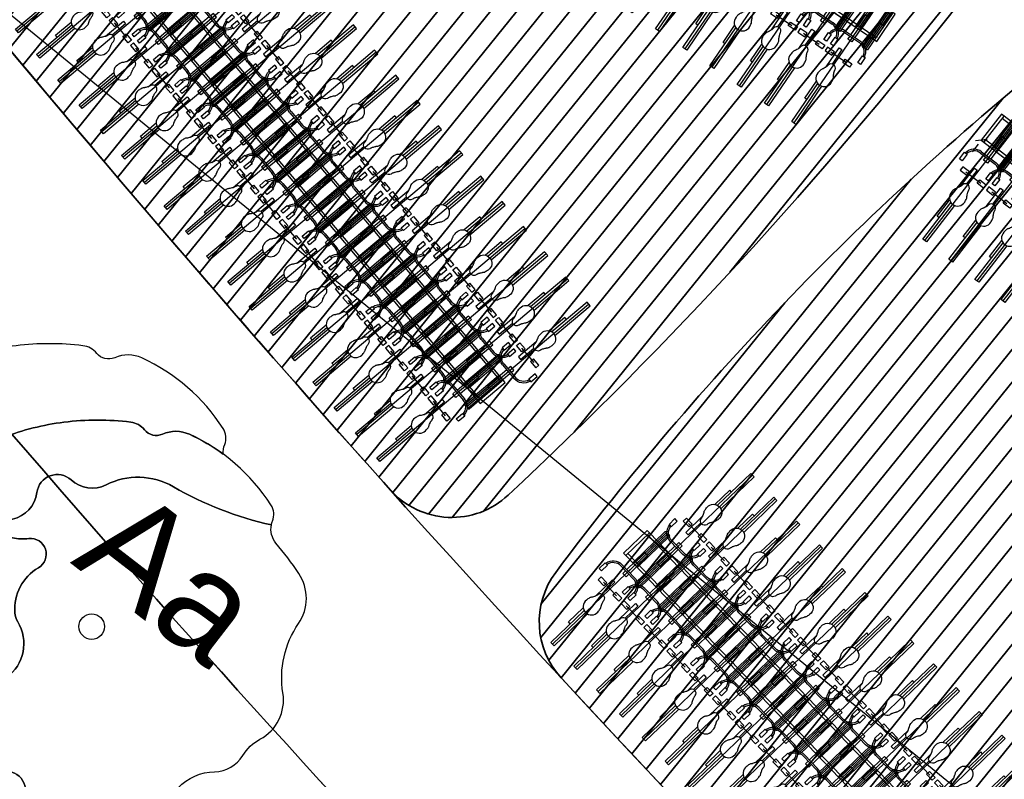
# Model space of a CAD drawing. Header units: metres. Extents: x 93008 to 98406, y 448779 to 454332.
# Tile 77 of 136: x 95549 to 95561, y 451763 to 451772. Entities that reach past the tile are written whole.
import ezdxf

# ---------------------------------------------------------------- set-up
doc = ezdxf.new("R2010")
doc.units = ezdxf.units.M
doc.header["$MEASUREMENT"] = 0
doc.header["$PDMODE"] = 3
doc.header["$PDSIZE"] = 0.25
doc.layers.get('DefPoints').update_dxf_attribs({"color": 6})
for name, color, linetype, lineweight in [('N-PV-GR-BOOM-GEEL-S', 2, 'Continuous', 25), ('N-PV-GR-BOOM-GEELDONKER-S', 42, 'Continuous', 25), ('N-PV-GR-BOOM-S', 1, 'Continuous', 25), ('N-PV-GR-BOOM-T', 1, 'Continuous', 25), ('N-PV-GR-GROENSTROOK-G', 3, 'Continuous', 35), ('N-PV-KG-GRENS_BEHEER-G', 210, 'Continuous', 35), ('N-PV-OG-BEBOUWING_FIETSENSTALLING-G', 4, 'Continuous', 25), ('N-PV-VH-VERHARDING-LICHT_OPEN-G', 2, 'Continuous', 35), ('N-PV-VH-VERHARDING_GRASBETONSTENEN-A', 8, 'Continuous', 35), ('N-PV-VH-VERHARDING_TEGEL-G', 252, 'Continuous', 35)]:
    doc.layers.add(name, color=color, linetype=linetype, lineweight=lineweight)
for name, color, linetype in [('N-PV-IE-MEUBILAIR_WEGMEUBILAIR_FIETS-G', 8, 'Continuous'), ('N-PV-IE-MEUBILAIR_WEGMEUBILAIR_FIETSKLEM-G', 2, 'Continuous'), ('N-PV-IE-MEUBILAIR_WEGMEUBILAIR_FIETSREK-G', 1, 'Continuous'), ('X-XX-AL-SCHADUW-G', 6, 'Continuous')]:
    doc.layers.add(name, color=color, linetype=linetype)
doc.layers.add('W_V-DI-4_HULPLIJN', color=6, linetype='Continuous', plot=False)
doc.layers.add('X-XX-AL-HULPLIJN-G', color=6, linetype='Continuous', plot=False)
doc.styles.add('Panno Light', font='arial.ttf')
doc.styles.add('peil', font='arial.ttf', dxfattribs={"height": 1.8})
doc.dimstyles.new('fietsparkeren-d', dxfattribs={"dimscale": 0, "dimtxt": 0.25, "dimasz": 0.1, "dimexe": 0.18, "dimexo": 0.0625, "dimgap": 0.09, "dimtad": 1, "dimdec": 0, "dimlfac": 5, "dimzin": 0, "dimdsep": 46, "dimtxsty": 'Panno Light', "dimblk": 'OBLIQUE', "dimcen": 0.09, "dimclrt": 256, "dimadec": 0, "dimazin": 0, "dimtfac": 1, "dimtdec": 0, "dimtix": 1, "dimtofl": 0, "dimtmove": 0, "dimatfit": 3, "dimldrblk": 'OBLIQUE', "dimfxl": 1, "dimtolj": 1, "dimtzin": 0, "dimarcsym": 0})
pattern_1 = [(51.056995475, (19.65104, 10.31588), (-0.1944428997, 0.15713675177), [])]

# ---------------------------------------------------------------- blocks, each defined once
blk = doc.blocks.new('FIETS')
at = {"layer": 'N-PV-IE-MEUBILAIR_WEGMEUBILAIR_FIETS-G', "linetype": 'Continuous'}
for p, q in [((0, 0.02), (0.355, 0.02)), ((0, -0.02), (0, 0.02)), ((0, 0), (1.93, 0)), ((0.655, -0.11), (0.655, 0.11)), ((0.675, -0.11), (0.675, 0.11)), ((0.964, -0.115), (0.964, 0.116)), ((0, -0.02), (0.355, -0.02))]:
    blk.add_line(p, q, dxfattribs=at)
at = {"layer": 'N-PV-IE-MEUBILAIR_WEGMEUBILAIR_FIETS-G'}
blk.add_line((0.355, -0.029), (0.355, 0.029), dxfattribs=at)
for points in [[(0.886, 0.27), (0.886, 0.23), (0.786, 0.23), (0.786, 0.27)], [(0.99, 0.179), (0.99, 0.079), (0.939, 0.079), (0.939, 0.179)], [(0.99, -0.179), (0.99, -0.079), (0.939, -0.079), (0.939, -0.179)], [(0.886, -0.23), (0.886, -0.27), (0.786, -0.27), (0.786, -0.23)]]:
    blk.add_lwpolyline(points, close=True, dxfattribs=at)
for points in [[(0.355, 0.029), (0.655, 0.029)], [(0.675, 0.029), (0.721, 0.029), (0.721, -0.029), (0.675, -0.029)], [(1.371, 0.029), (1.93, 0.029), (1.93, -0.029), (1.371, -0.029)], [(0.655, -0.029), (0.355, -0.029)], [(0.865, -0.059), (0.865, -0.018), (1.077, -0.018)], [(1.148, -0.059), (0.865, -0.059)], [(1.604, -0.029), (1.604, -0.059), (1.356, -0.059)]]:
    blk.add_lwpolyline(points, dxfattribs=at)
blk.add_lwpolyline([(1.204, -0.088, 0.08174), (1.218, -0.093, 0.025899), (1.264, -0.1, 0.443449), (1.375, 0, 0.443449), (1.264, 0.1, 0.025899), (1.218, 0.093, 0.08174), (1.204, 0.088, 0.009088), (1.191, 0.079, -0.020409), (1.185, 0.076, -0.008758), (1.162, 0.065, -0.016375), (1.15, 0.059, -0.014797), (1.145, 0.057, -0.005198), (1.131, 0.053, -0.047746), (1.126, 0.052, 0.020764), (1.114, 0.05, 0.358182), (1.073, 0, 0.358182), (1.114, -0.05, 0.020764), (1.126, -0.052, -0.047746), (1.131, -0.053, -0.005198), (1.145, -0.057, -0.014797), (1.15, -0.059, -0.016375), (1.162, -0.065, -0.008758), (1.185, -0.076, -0.020409), (1.191, -0.079, 0.009088)], format="xyb", close=True, dxfattribs=at)
at = {"layer": 'N-PV-IE-MEUBILAIR_WEGMEUBILAIR_FIETS-G', "linetype": 'Continuous'}
for centre, radius, start, end in [((0.805, 0.11), 0.15, 97.2859, 180), ((0.805, 0.11), 0.13, 98.4144, 180), ((0.805, -0.11), 0.15, 180, 262.7141), ((0.805, -0.11), 0.13, 180, 261.5856)]:
    blk.add_arc(centre, radius, start, end, dxfattribs=at)
blk = doc.blocks.new('_Oblique')
at = {"color": 0, "linetype": 'ByBlock', "lineweight": -2}
blk.add_line((-0.5, -0.5), (0.5, 0.5), dxfattribs=at)
blk = doc.blocks.new('*D38')
at = {"layer": 'DefPoints', "color": 0, "transparency": 16777216}
for p in [(0.2, 9.075), (0.2, 9.075), (0.2, -0.125)]:
    blk.add_point(p, dxfattribs=at)
at = {"layer": 'W_V-DI-4_HULPLIJN', "color": 0, "lineweight": -2, "transparency": 16777216}
for p, q in [((0.137, 9.075), (0.02, 9.075)), ((0.2, -0.125), (0.2, 9.075)), ((0.262, -0.125), (0.38, -0.125))]:
    blk.add_line(p, q, dxfattribs=at)
at = {"layer": 'W_V-DI-4_HULPLIJN', "color": 0, "lineweight": -2, "transparency": 16777216, "xscale": 0.1, "yscale": 0.1, "zscale": 0.1}
for p, rotation in [((0.2, 9.075), 90), ((0.2, -0.125), 270)]:
    blk.add_blockref('_Oblique', p, dxfattribs=dict(at, rotation=rotation))
at = {"layer": 'W_V-DI-4_HULPLIJN', "transparency": 16777216, "insert": (-0.052, 4.475), "char_height": 0.25, "attachment_point": 5, "rotation": 90, "style": 'Panno Light'}
blk.add_mtext('\\A1;46fpp', dxfattribs=at)
blk = doc.blocks.new('*U56')
at = {"layer": 'N-PV-IE-MEUBILAIR_WEGMEUBILAIR_FIETSKLEM-G'}
for points in [[(-0.183, 11.914), (0.345, 11.914, -1), (0.345, 11.895), (-0.183, 11.895, -1)], [(0.345, 11.855), (-0.183, 11.855, 1), (-0.183, 11.836), (0.345, 11.836, 1)], [(0.182, 11.714), (-0.346, 11.714, 1), (-0.346, 11.695), (0.182, 11.695, 1)], [(-0.346, 11.655), (0.182, 11.655, -1), (0.182, 11.636), (-0.346, 11.636, -1)], [(-0.183, 11.514), (0.345, 11.514, -1), (0.345, 11.495), (-0.183, 11.495, -1)], [(0.345, 11.455), (-0.183, 11.455, 1), (-0.183, 11.436), (0.345, 11.436, 1)], [(0.182, 11.314), (-0.346, 11.314, 1), (-0.346, 11.295), (0.182, 11.295, 1)], [(-0.346, 11.255), (0.182, 11.255, -1), (0.182, 11.236), (-0.346, 11.236, -1)], [(-0.183, 11.114), (0.345, 11.114, -1), (0.345, 11.095), (-0.183, 11.095, -1)], [(0.345, 11.055), (-0.183, 11.055, 1), (-0.183, 11.036), (0.345, 11.036, 1)], [(0.182, 10.914), (-0.346, 10.914, 1), (-0.346, 10.895), (0.182, 10.895, 1)], [(-0.346, 10.855), (0.182, 10.855, -1), (0.182, 10.836), (-0.346, 10.836, -1)], [(-0.183, 10.714), (0.345, 10.714, -1), (0.345, 10.695), (-0.183, 10.695, -1)], [(0.345, 10.655), (-0.183, 10.655, 1), (-0.183, 10.636), (0.345, 10.636, 1)], [(0.182, 10.514), (-0.346, 10.514, 1), (-0.346, 10.495), (0.182, 10.495, 1)], [(-0.346, 10.455), (0.182, 10.455, -1), (0.182, 10.436), (-0.346, 10.436, -1)], [(-0.183, 10.314), (0.345, 10.314, -1), (0.345, 10.295), (-0.183, 10.295, -1)], [(0.345, 10.255), (-0.183, 10.255, 1), (-0.183, 10.236), (0.345, 10.236, 1)], [(0.182, 10.114), (-0.346, 10.114, 1), (-0.346, 10.095), (0.182, 10.095, 1)], [(-0.346, 10.055), (0.182, 10.055, -1), (0.182, 10.036), (-0.346, 10.036, -1)], [(-0.183, 9.914), (0.345, 9.914, -1), (0.345, 9.895), (-0.183, 9.895, -1)], [(0.345, 9.855), (-0.183, 9.855, 1), (-0.183, 9.836), (0.345, 9.836, 1)], [(0.182, 9.714), (-0.346, 9.714, 1), (-0.346, 9.695), (0.182, 9.695, 1)], [(-0.346, 9.655), (0.182, 9.655, -1), (0.182, 9.636), (-0.346, 9.636, -1)], [(-0.183, 9.514), (0.345, 9.514, -1), (0.345, 9.495), (-0.183, 9.495, -1)], [(0.345, 9.455), (-0.183, 9.455, 1), (-0.183, 9.436), (0.345, 9.436, 1)], [(0.182, 9.314), (-0.346, 9.314, 1), (-0.346, 9.295), (0.182, 9.295, 1)], [(-0.346, 9.255), (0.182, 9.255, -1), (0.182, 9.236), (-0.346, 9.236, -1)], [(-0.183, 9.114), (0.345, 9.114, -1), (0.345, 9.095), (-0.183, 9.095, -1)], [(0.345, 9.055), (-0.183, 9.055, 1), (-0.183, 9.036), (0.345, 9.036, 1)], [(0.182, 8.914), (-0.346, 8.914, 1), (-0.346, 8.895), (0.182, 8.895, 1)], [(-0.346, 8.855), (0.182, 8.855, -1), (0.182, 8.836), (-0.346, 8.836, -1)], [(-0.183, 8.714), (0.345, 8.714, -1), (0.345, 8.695), (-0.183, 8.695, -1)], [(0.345, 8.655), (-0.183, 8.655, 1), (-0.183, 8.636), (0.345, 8.636, 1)], [(0.182, 8.514), (-0.346, 8.514, 1), (-0.346, 8.495), (0.182, 8.495, 1)], [(-0.346, 8.455), (0.182, 8.455, -1), (0.182, 8.436), (-0.346, 8.436, -1)], [(-0.183, 8.314), (0.345, 8.314, -1), (0.345, 8.295), (-0.183, 8.295, -1)], [(0.345, 8.255), (-0.183, 8.255, 1), (-0.183, 8.236), (0.345, 8.236, 1)], [(0.182, 8.114), (-0.346, 8.114, 1), (-0.346, 8.095), (0.182, 8.095, 1)], [(-0.346, 8.055), (0.182, 8.055, -1), (0.182, 8.036), (-0.346, 8.036, -1)], [(-0.183, 7.914), (0.345, 7.914, -1), (0.345, 7.895), (-0.183, 7.895, -1)], [(0.345, 7.855), (-0.183, 7.855, 1), (-0.183, 7.836), (0.345, 7.836, 1)], [(0.182, 7.714), (-0.346, 7.714, 1), (-0.346, 7.695), (0.182, 7.695, 1)], [(-0.346, 7.655), (0.182, 7.655, -1), (0.182, 7.636), (-0.346, 7.636, -1)], [(-0.183, 7.514), (0.345, 7.514, -1), (0.345, 7.495), (-0.183, 7.495, -1)], [(0.345, 7.455), (-0.183, 7.455, 1), (-0.183, 7.436), (0.345, 7.436, 1)], [(0.182, 7.314), (-0.346, 7.314, 1), (-0.346, 7.295), (0.182, 7.295, 1)], [(-0.346, 7.255), (0.182, 7.255, -1), (0.182, 7.236), (-0.346, 7.236, -1)], [(-0.183, 7.114), (0.345, 7.114, -1), (0.345, 7.095), (-0.183, 7.095, -1)], [(0.345, 7.055), (-0.183, 7.055, 1), (-0.183, 7.036), (0.345, 7.036, 1)], [(0.182, 6.914), (-0.346, 6.914, 1), (-0.346, 6.895), (0.182, 6.895, 1)], [(-0.346, 6.855), (0.182, 6.855, -1), (0.182, 6.836), (-0.346, 6.836, -1)], [(-0.183, 6.714), (0.345, 6.714, -1), (0.345, 6.695), (-0.183, 6.695, -1)], [(0.345, 6.655), (-0.183, 6.655, 1), (-0.183, 6.636), (0.345, 6.636, 1)], [(0.182, 6.514), (-0.346, 6.514, 1), (-0.346, 6.495), (0.182, 6.495, 1)], [(-0.346, 6.455), (0.182, 6.455, -1), (0.182, 6.436), (-0.346, 6.436, -1)], [(-0.183, 6.314), (0.345, 6.314, -1), (0.345, 6.295), (-0.183, 6.295, -1)], [(0.345, 6.255), (-0.183, 6.255, 1), (-0.183, 6.236), (0.345, 6.236, 1)], [(0.182, 6.114), (-0.346, 6.114, 1), (-0.346, 6.095), (0.182, 6.095, 1)], [(-0.346, 6.055), (0.182, 6.055, -1), (0.182, 6.036), (-0.346, 6.036, -1)], [(-0.183, 5.914), (0.345, 5.914, -1), (0.345, 5.895), (-0.183, 5.895, -1)], [(0.345, 5.855), (-0.183, 5.855, 1), (-0.183, 5.836), (0.345, 5.836, 1)]]:
    blk.add_lwpolyline(points, format="xyb", close=True, dxfattribs=at)
at = {"layer": 'N-PV-IE-MEUBILAIR_WEGMEUBILAIR_FIETSREK-G'}
blk.add_lwpolyline([(-0.2, -0.085), (-0.165, -0.085), (-0.165, 11.915), (0.165, 11.915), (0.165, -0.085), (0.2, -0.085), (0.2, 11.95), (-0.2, 11.95)], close=True, dxfattribs=at)
at = {"layer": 'N-PV-IE-MEUBILAIR_WEGMEUBILAIR_FIETS-G', "xscale": -1}
for p in [(0.345, 11.875), (0.345, 11.475), (0.345, 11.075), (0.345, 10.675), (0.345, 10.275), (0.345, 9.875), (0.345, 9.475), (0.345, 9.075), (0.345, 8.675), (0.345, 8.275), (0.345, 7.875), (0.345, 7.475), (0.345, 7.075), (0.345, 6.675), (0.345, 6.275), (0.345, 5.875), (0.345, 5.475)]:
    blk.add_blockref('FIETS', p, dxfattribs=at)
at = {"layer": 'N-PV-IE-MEUBILAIR_WEGMEUBILAIR_FIETS-G'}
for p in [(-0.346, 11.675), (-0.346, 11.275), (-0.346, 10.875), (-0.346, 10.475), (-0.346, 10.075), (-0.346, 9.675), (-0.346, 9.275), (-0.346, 8.875), (-0.346, 8.475), (-0.346, 8.075), (-0.346, 7.675), (-0.346, 7.275), (-0.346, 6.875), (-0.346, 6.475), (-0.346, 6.075), (-0.346, 5.675), (-0.346, 5.275), (-0.346, 4.875), (-0.346, 4.475)]:
    blk.add_blockref('FIETS', p, dxfattribs=at)
blk = doc.blocks.new('*U58')
at = {"layer": 'N-PV-IE-MEUBILAIR_WEGMEUBILAIR_FIETSKLEM-G'}
for points in [[(0.182, 4.114), (-0.346, 4.114, 1), (-0.346, 4.095), (0.182, 4.095, 1)], [(-0.346, 4.055), (0.182, 4.055, -1), (0.182, 4.036), (-0.346, 4.036, -1)], [(-0.183, 3.914), (0.345, 3.914, -1), (0.345, 3.895), (-0.183, 3.895, -1)], [(0.345, 3.855), (-0.183, 3.855, 1), (-0.183, 3.836), (0.345, 3.836, 1)], [(0.182, 3.714), (-0.346, 3.714, 1), (-0.346, 3.695), (0.182, 3.695, 1)], [(-0.346, 3.655), (0.182, 3.655, -1), (0.182, 3.636), (-0.346, 3.636, -1)], [(-0.183, 3.514), (0.345, 3.514, -1), (0.345, 3.495), (-0.183, 3.495, -1)], [(0.345, 3.455), (-0.183, 3.455, 1), (-0.183, 3.436), (0.345, 3.436, 1)], [(0.182, 3.314), (-0.346, 3.314, 1), (-0.346, 3.295), (0.182, 3.295, 1)], [(-0.346, 3.255), (0.182, 3.255, -1), (0.182, 3.236), (-0.346, 3.236, -1)], [(-0.183, 3.114), (0.345, 3.114, -1), (0.345, 3.095), (-0.183, 3.095, -1)], [(0.345, 3.055), (-0.183, 3.055, 1), (-0.183, 3.036), (0.345, 3.036, 1)], [(0.182, 2.914), (-0.346, 2.914, 1), (-0.346, 2.895), (0.182, 2.895, 1)], [(-0.346, 2.855), (0.182, 2.855, -1), (0.182, 2.836), (-0.346, 2.836, -1)], [(-0.183, 2.714), (0.345, 2.714, -1), (0.345, 2.695), (-0.183, 2.695, -1)], [(0.345, 2.655), (-0.183, 2.655, 1), (-0.183, 2.636), (0.345, 2.636, 1)], [(0.182, 2.514), (-0.346, 2.514, 1), (-0.346, 2.495), (0.182, 2.495, 1)], [(-0.346, 2.455), (0.182, 2.455, -1), (0.182, 2.436), (-0.346, 2.436, -1)], [(-0.183, 2.314), (0.345, 2.314, -1), (0.345, 2.295), (-0.183, 2.295, -1)], [(0.345, 2.255), (-0.183, 2.255, 1), (-0.183, 2.236), (0.345, 2.236, 1)], [(0.182, 2.114), (-0.346, 2.114, 1), (-0.346, 2.095), (0.182, 2.095, 1)], [(-0.346, 2.055), (0.182, 2.055, -1), (0.182, 2.036), (-0.346, 2.036, -1)], [(-0.183, 1.914), (0.345, 1.914, -1), (0.345, 1.895), (-0.183, 1.895, -1)], [(0.345, 1.855), (-0.183, 1.855, 1), (-0.183, 1.836), (0.345, 1.836, 1)], [(0.182, 1.714), (-0.346, 1.714, 1), (-0.346, 1.695), (0.182, 1.695, 1)], [(-0.346, 1.655), (0.182, 1.655, -1), (0.182, 1.636), (-0.346, 1.636, -1)], [(-0.183, 1.514), (0.345, 1.514, -1), (0.345, 1.495), (-0.183, 1.495, -1)], [(0.345, 1.455), (-0.183, 1.455, 1), (-0.183, 1.436), (0.345, 1.436, 1)], [(0.182, 1.314), (-0.346, 1.314, 1), (-0.346, 1.295), (0.182, 1.295, 1)], [(-0.346, 1.255), (0.182, 1.255, -1), (0.182, 1.236), (-0.346, 1.236, -1)], [(-0.183, 1.114), (0.345, 1.114, -1), (0.345, 1.095), (-0.183, 1.095, -1)], [(0.345, 1.055), (-0.183, 1.055, 1), (-0.183, 1.036), (0.345, 1.036, 1)], [(0.182, 0.914), (-0.346, 0.914, 1), (-0.346, 0.895), (0.182, 0.895, 1)], [(-0.346, 0.855), (0.182, 0.855, -1), (0.182, 0.836), (-0.346, 0.836, -1)], [(-0.183, 0.714), (0.345, 0.714, -1), (0.345, 0.695), (-0.183, 0.695, -1)], [(0.345, 0.655), (-0.183, 0.655, 1), (-0.183, 0.636), (0.345, 0.636, 1)], [(0.182, 0.514), (-0.346, 0.514, 1), (-0.346, 0.495), (0.182, 0.495, 1)], [(-0.346, 0.455), (0.182, 0.455, -1), (0.182, 0.436), (-0.346, 0.436, -1)], [(-0.183, 0.314), (0.345, 0.314, -1), (0.345, 0.295), (-0.183, 0.295, -1)], [(0.345, 0.255), (-0.183, 0.255, 1), (-0.183, 0.236), (0.345, 0.236, 1)], [(0.182, 0.114), (-0.346, 0.114, 1), (-0.346, 0.095), (0.182, 0.095, 1)], [(-0.346, 0.055), (0.182, 0.055, -1), (0.182, 0.036), (-0.346, 0.036, -1)]]:
    blk.add_lwpolyline(points, format="xyb", close=True, dxfattribs=at)
at = {"layer": 'N-PV-IE-MEUBILAIR_WEGMEUBILAIR_FIETSREK-G'}
for points in [[(-0.2, -0.085), (-0.165, -0.085), (-0.165, 11.115), (0.165, 11.115), (0.165, -0.085), (0.2, -0.085), (0.2, 11.15), (-0.2, 11.15)], [(-0.2, -0.085), (-0.2, -0.125), (0.2, -0.125), (0.2, -0.085)]]:
    blk.add_lwpolyline(points, close=True, dxfattribs=at)
at = {"layer": 'W_V-DI-4_HULPLIJN'}
for p, q in [((-0.346, 0.275), (0.375, 0.275)), ((-0.346, 0.075), (0.375, 0.075))]:
    blk.add_line(p, q, dxfattribs=at)
at = {"layer": 'N-PV-IE-MEUBILAIR_WEGMEUBILAIR_FIETS-G', "xscale": -1}
for p in [(0.345, 5.475), (0.345, 5.075), (0.345, 4.675), (0.345, 4.275), (0.345, 3.875), (0.345, 3.475), (0.345, 3.075), (0.345, 2.675), (0.345, 2.275), (0.345, 1.875), (0.345, 1.475), (0.345, 1.075), (0.345, 0.675), (0.345, 0.275)]:
    blk.add_blockref('FIETS', p, dxfattribs=at)
at = {"layer": 'N-PV-IE-MEUBILAIR_WEGMEUBILAIR_FIETS-G'}
for p in [(-0.346, 4.075), (-0.346, 3.675), (-0.346, 3.275), (-0.346, 2.875), (-0.346, 2.475), (-0.346, 2.075), (-0.346, 1.675), (-0.346, 1.275), (-0.346, 0.875), (-0.346, 0.475), (-0.346, 0.075)]:
    blk.add_blockref('FIETS', p, dxfattribs=at)
blk = doc.blocks.new('*D61')
at = {"layer": 'DefPoints', "color": 0, "transparency": 16777216}
for p in [(0.2, 7.475), (0.2, 7.475), (0.2, -0.125)]:
    blk.add_point(p, dxfattribs=at)
at = {"layer": 'W_V-DI-4_HULPLIJN', "color": 0, "lineweight": -2, "transparency": 16777216}
for p, q in [((0.137, 7.475), (0.02, 7.475)), ((0.2, -0.125), (0.2, 7.475)), ((0.262, -0.125), (0.38, -0.125))]:
    blk.add_line(p, q, dxfattribs=at)
at = {"layer": 'W_V-DI-4_HULPLIJN', "color": 0, "lineweight": -2, "transparency": 16777216, "xscale": 0.1, "yscale": 0.1, "zscale": 0.1}
for p, rotation in [((0.2, 7.475), 90), ((0.2, -0.125), 270)]:
    blk.add_blockref('_Oblique', p, dxfattribs=dict(at, rotation=rotation))
at = {"layer": 'W_V-DI-4_HULPLIJN', "transparency": 16777216, "insert": (-0.052, 3.675), "char_height": 0.25, "attachment_point": 5, "rotation": 90, "style": 'Panno Light'}
blk.add_mtext('\\A1;38fpp', dxfattribs=at)
blk = doc.blocks.new('*U308')
at = {"layer": 'N-PV-GR-BOOM-GEEL-S'}
blk.add_lwpolyline([(2.179, 1.235, -0.077411), (0.99, 1.697, 0.25338), (0.174, 1.72, -0.313234), (-0.249, 1.779, 0.611697), (-0.665, 1.626, -0.321523), (-0.96, 1.305, 0.811438), (-0.96, 1.078, 0.079735), (-0.763, 1.068, -0.80887), (-0.646, 0.714, 0.285039), (-0.933, 0.169, 0.120192), (-0.898, 0.059, -0.390977), (-1.033, -0.618, 0.237366), (-1.361, -1.253, 0.342476), (-0.97, -1.767, -0.687413), (-0.926, -2.184, 0.095092), (0.307, -2.315, 0.185494), (1.048, -1.956, -0.202595), (1.491, -1.76, 0.257097), (1.831, -1.565, -0.134222), (2.041, -1.367, 0.32068), (2.319, -0.805, -0.193351), (2.508, 0.036, 0.308305), (2.511, 0.645, 0.02394), (2.235, 1.014, -0.225611)], format="xyb", close=True, dxfattribs=at)
blk.add_circle((0, 0), 0.155, dxfattribs=at)
at = {"layer": 'N-PV-GR-BOOM-GEELDONKER-S'}
blk.add_lwpolyline([(1.186, 2.333, 0.215114), (0.858, 2.335, -0.339907), (0.64, 2.388, 0.194739), (0.473, 2.481, 0.062226), (-0.337, 2.48, 0.060058), (-1.071, 2.296, 0.33032), (-1.395, 1.789, -0.454376), (-2.053, 1.127, 0.346389), (-2.374, 0.906, -0.158321), (-2.529, 0.687, 0.347703), (-2.689, 0.088, -0.1163), (-2.618, -0.309, 0.273095), (-2.3, -0.921, -0.219827), (-1.922, -1.499, 0.287405), (-1.512, -1.98, -0.015909), (-1.153, -2.106, 0.018228), (-0.926, -2.184, 0.687413), (-0.97, -1.767, -0.342476), (-1.361, -1.253, -0.237366), (-1.033, -0.618, 0.390977), (-0.898, 0.059, -0.120192), (-0.933, 0.169, -0.285039), (-0.646, 0.714, 0.80887), (-0.763, 1.068, -0.079735), (-0.96, 1.078, -0.811438), (-0.96, 1.305, 0.321523), (-0.665, 1.626, -0.611697), (-0.249, 1.779, 0.313234), (0.174, 1.72, -0.25338), (0.99, 1.697, 0.077411), (2.179, 1.235, -0.044924), (2.193, 1.281, 0.241983), (2.174, 1.476, 0.143352)], format="xyb", close=True, dxfattribs=at)
at = {"layer": 'X-XX-AL-SCHADUW-G'}
blk.add_lwpolyline([(0.607, 3.26, 0.215114), (0.279, 3.262, -0.339907), (0.061, 3.315, 0.194739), (-0.106, 3.408, 0.062226), (-0.917, 3.407, 0.060058), (-1.651, 3.224, 0.33032), (-1.974, 2.716, -0.454376), (-2.632, 2.054, 0.346389), (-2.954, 1.833, -0.158321), (-3.109, 1.614, 0.347703), (-3.269, 1.015, -0.1163), (-3.198, 0.619, 0.273095), (-2.88, 0.006, -0.114686), (-2.617, -0.258, 0.101663), (-2.689, 0.088, -0.347703), (-2.529, 0.687, 0.158321), (-2.374, 0.906, -0.346389), (-2.053, 1.127, 0.454376), (-1.395, 1.789, -0.33032), (-1.071, 2.296, -0.060058), (-0.337, 2.48, -0.062226), (0.473, 2.481, -0.194739), (0.64, 2.388, 0.339907), (0.858, 2.335, -0.215114), (1.186, 2.333, -0.051089), (1.595, 2.092, -0.111985), (1.613, 2.208, 0.241983), (1.594, 2.404, 0.143352)], format="xyb", close=True, dxfattribs=at)
blk = doc.blocks.new('*U37')
at = {"layer": 'N-PV-IE-MEUBILAIR_WEGMEUBILAIR_FIETSKLEM-G'}
for points in [[(-0.183, 9.114), (0.345, 9.114, -1), (0.345, 9.095), (-0.183, 9.095, -1)], [(0.345, 9.055), (-0.183, 9.055, 1), (-0.183, 9.036), (0.345, 9.036, 1)], [(0.182, 8.914), (-0.346, 8.914, 1), (-0.346, 8.895), (0.182, 8.895, 1)], [(-0.346, 8.855), (0.182, 8.855, -1), (0.182, 8.836), (-0.346, 8.836, -1)], [(-0.183, 8.714), (0.345, 8.714, -1), (0.345, 8.695), (-0.183, 8.695, -1)], [(0.345, 8.655), (-0.183, 8.655, 1), (-0.183, 8.636), (0.345, 8.636, 1)], [(0.182, 8.514), (-0.346, 8.514, 1), (-0.346, 8.495), (0.182, 8.495, 1)], [(-0.346, 8.455), (0.182, 8.455, -1), (0.182, 8.436), (-0.346, 8.436, -1)], [(-0.183, 8.314), (0.345, 8.314, -1), (0.345, 8.295), (-0.183, 8.295, -1)], [(0.345, 8.255), (-0.183, 8.255, 1), (-0.183, 8.236), (0.345, 8.236, 1)], [(0.182, 8.114), (-0.346, 8.114, 1), (-0.346, 8.095), (0.182, 8.095, 1)], [(-0.346, 8.055), (0.182, 8.055, -1), (0.182, 8.036), (-0.346, 8.036, -1)], [(-0.183, 7.914), (0.345, 7.914, -1), (0.345, 7.895), (-0.183, 7.895, -1)], [(0.345, 7.855), (-0.183, 7.855, 1), (-0.183, 7.836), (0.345, 7.836, 1)], [(0.182, 7.714), (-0.346, 7.714, 1), (-0.346, 7.695), (0.182, 7.695, 1)], [(-0.346, 7.655), (0.182, 7.655, -1), (0.182, 7.636), (-0.346, 7.636, -1)], [(-0.183, 7.514), (0.345, 7.514, -1), (0.345, 7.495), (-0.183, 7.495, -1)], [(0.345, 7.455), (-0.183, 7.455, 1), (-0.183, 7.436), (0.345, 7.436, 1)], [(0.182, 7.314), (-0.346, 7.314, 1), (-0.346, 7.295), (0.182, 7.295, 1)], [(-0.346, 7.255), (0.182, 7.255, -1), (0.182, 7.236), (-0.346, 7.236, -1)], [(-0.183, 7.114), (0.345, 7.114, -1), (0.345, 7.095), (-0.183, 7.095, -1)], [(0.345, 7.055), (-0.183, 7.055, 1), (-0.183, 7.036), (0.345, 7.036, 1)], [(0.182, 6.914), (-0.346, 6.914, 1), (-0.346, 6.895), (0.182, 6.895, 1)], [(-0.346, 6.855), (0.182, 6.855, -1), (0.182, 6.836), (-0.346, 6.836, -1)], [(-0.183, 6.714), (0.345, 6.714, -1), (0.345, 6.695), (-0.183, 6.695, -1)], [(0.345, 6.655), (-0.183, 6.655, 1), (-0.183, 6.636), (0.345, 6.636, 1)], [(0.182, 6.514), (-0.346, 6.514, 1), (-0.346, 6.495), (0.182, 6.495, 1)], [(-0.346, 6.455), (0.182, 6.455, -1), (0.182, 6.436), (-0.346, 6.436, -1)], [(-0.183, 6.314), (0.345, 6.314, -1), (0.345, 6.295), (-0.183, 6.295, -1)], [(0.345, 6.255), (-0.183, 6.255, 1), (-0.183, 6.236), (0.345, 6.236, 1)], [(0.182, 6.114), (-0.346, 6.114, 1), (-0.346, 6.095), (0.182, 6.095, 1)], [(-0.346, 6.055), (0.182, 6.055, -1), (0.182, 6.036), (-0.346, 6.036, -1)], [(-0.183, 5.914), (0.345, 5.914, -1), (0.345, 5.895), (-0.183, 5.895, -1)], [(0.345, 5.855), (-0.183, 5.855, 1), (-0.183, 5.836), (0.345, 5.836, 1)], [(0.182, 5.714), (-0.346, 5.714, 1), (-0.346, 5.695), (0.182, 5.695, 1)], [(-0.346, 5.655), (0.182, 5.655, -1), (0.182, 5.636), (-0.346, 5.636, -1)], [(-0.183, 5.514), (0.345, 5.514, -1), (0.345, 5.495), (-0.183, 5.495, -1)], [(0.345, 5.455), (-0.183, 5.455, 1), (-0.183, 5.436), (0.345, 5.436, 1)], [(0.182, 5.314), (-0.346, 5.314, 1), (-0.346, 5.295), (0.182, 5.295, 1)], [(-0.346, 5.255), (0.182, 5.255, -1), (0.182, 5.236), (-0.346, 5.236, -1)], [(-0.183, 5.114), (0.345, 5.114, -1), (0.345, 5.095), (-0.183, 5.095, -1)], [(0.345, 5.055), (-0.183, 5.055, 1), (-0.183, 5.036), (0.345, 5.036, 1)], [(0.182, 4.914), (-0.346, 4.914, 1), (-0.346, 4.895), (0.182, 4.895, 1)], [(-0.346, 4.855), (0.182, 4.855, -1), (0.182, 4.836), (-0.346, 4.836, -1)], [(-0.183, 4.714), (0.345, 4.714, -1), (0.345, 4.695), (-0.183, 4.695, -1)], [(0.345, 4.655), (-0.183, 4.655, 1), (-0.183, 4.636), (0.345, 4.636, 1)], [(0.182, 4.514), (-0.346, 4.514, 1), (-0.346, 4.495), (0.182, 4.495, 1)], [(-0.346, 4.455), (0.182, 4.455, -1), (0.182, 4.436), (-0.346, 4.436, -1)], [(-0.183, 4.314), (0.345, 4.314, -1), (0.345, 4.295), (-0.183, 4.295, -1)], [(0.345, 4.255), (-0.183, 4.255, 1), (-0.183, 4.236), (0.345, 4.236, 1)], [(0.182, 4.114), (-0.346, 4.114, 1), (-0.346, 4.095), (0.182, 4.095, 1)], [(-0.346, 4.055), (0.182, 4.055, -1), (0.182, 4.036), (-0.346, 4.036, -1)], [(-0.183, 3.914), (0.345, 3.914, -1), (0.345, 3.895), (-0.183, 3.895, -1)], [(0.345, 3.855), (-0.183, 3.855, 1), (-0.183, 3.836), (0.345, 3.836, 1)], [(0.182, 3.714), (-0.346, 3.714, 1), (-0.346, 3.695), (0.182, 3.695, 1)], [(-0.346, 3.655), (0.182, 3.655, -1), (0.182, 3.636), (-0.346, 3.636, -1)], [(-0.183, 3.514), (0.345, 3.514, -1), (0.345, 3.495), (-0.183, 3.495, -1)], [(0.345, 3.455), (-0.183, 3.455, 1), (-0.183, 3.436), (0.345, 3.436, 1)], [(0.182, 3.314), (-0.346, 3.314, 1), (-0.346, 3.295), (0.182, 3.295, 1)], [(-0.346, 3.255), (0.182, 3.255, -1), (0.182, 3.236), (-0.346, 3.236, -1)], [(-0.183, 3.114), (0.345, 3.114, -1), (0.345, 3.095), (-0.183, 3.095, -1)], [(0.345, 3.055), (-0.183, 3.055, 1), (-0.183, 3.036), (0.345, 3.036, 1)], [(0.182, 2.914), (-0.346, 2.914, 1), (-0.346, 2.895), (0.182, 2.895, 1)], [(-0.346, 2.855), (0.182, 2.855, -1), (0.182, 2.836), (-0.346, 2.836, -1)], [(-0.183, 2.714), (0.345, 2.714, -1), (0.345, 2.695), (-0.183, 2.695, -1)], [(0.345, 2.655), (-0.183, 2.655, 1), (-0.183, 2.636), (0.345, 2.636, 1)], [(0.182, 2.514), (-0.346, 2.514, 1), (-0.346, 2.495), (0.182, 2.495, 1)], [(-0.346, 2.455), (0.182, 2.455, -1), (0.182, 2.436), (-0.346, 2.436, -1)], [(-0.183, 2.314), (0.345, 2.314, -1), (0.345, 2.295), (-0.183, 2.295, -1)], [(0.345, 2.255), (-0.183, 2.255, 1), (-0.183, 2.236), (0.345, 2.236, 1)], [(0.182, 2.114), (-0.346, 2.114, 1), (-0.346, 2.095), (0.182, 2.095, 1)], [(-0.346, 2.055), (0.182, 2.055, -1), (0.182, 2.036), (-0.346, 2.036, -1)], [(-0.183, 1.914), (0.345, 1.914, -1), (0.345, 1.895), (-0.183, 1.895, -1)], [(0.345, 1.855), (-0.183, 1.855, 1), (-0.183, 1.836), (0.345, 1.836, 1)], [(0.182, 1.714), (-0.346, 1.714, 1), (-0.346, 1.695), (0.182, 1.695, 1)], [(-0.346, 1.655), (0.182, 1.655, -1), (0.182, 1.636), (-0.346, 1.636, -1)], [(-0.183, 1.514), (0.345, 1.514, -1), (0.345, 1.495), (-0.183, 1.495, -1)], [(0.345, 1.455), (-0.183, 1.455, 1), (-0.183, 1.436), (0.345, 1.436, 1)], [(0.182, 1.314), (-0.346, 1.314, 1), (-0.346, 1.295), (0.182, 1.295, 1)], [(-0.346, 1.255), (0.182, 1.255, -1), (0.182, 1.236), (-0.346, 1.236, -1)], [(-0.183, 1.114), (0.345, 1.114, -1), (0.345, 1.095), (-0.183, 1.095, -1)], [(0.345, 1.055), (-0.183, 1.055, 1), (-0.183, 1.036), (0.345, 1.036, 1)], [(0.182, 0.914), (-0.346, 0.914, 1), (-0.346, 0.895), (0.182, 0.895, 1)], [(-0.346, 0.855), (0.182, 0.855, -1), (0.182, 0.836), (-0.346, 0.836, -1)], [(-0.183, 0.714), (0.345, 0.714, -1), (0.345, 0.695), (-0.183, 0.695, -1)], [(0.345, 0.655), (-0.183, 0.655, 1), (-0.183, 0.636), (0.345, 0.636, 1)], [(0.182, 0.514), (-0.346, 0.514, 1), (-0.346, 0.495), (0.182, 0.495, 1)], [(-0.346, 0.455), (0.182, 0.455, -1), (0.182, 0.436), (-0.346, 0.436, -1)], [(-0.183, 0.314), (0.345, 0.314, -1), (0.345, 0.295), (-0.183, 0.295, -1)], [(0.345, 0.255), (-0.183, 0.255, 1), (-0.183, 0.236), (0.345, 0.236, 1)], [(0.182, 0.114), (-0.346, 0.114, 1), (-0.346, 0.095), (0.182, 0.095, 1)], [(-0.346, 0.055), (0.182, 0.055, -1), (0.182, 0.036), (-0.346, 0.036, -1)]]:
    blk.add_lwpolyline(points, format="xyb", close=True, dxfattribs=at)
at = {"layer": 'N-PV-IE-MEUBILAIR_WEGMEUBILAIR_FIETSREK-G'}
for points in [[(-0.2, -0.085), (-0.165, -0.085), (-0.165, 9.115), (0.165, 9.115), (0.165, -0.085), (0.2, -0.085), (0.2, 9.15), (-0.2, 9.15)], [(-0.2, -0.085), (-0.2, -0.125), (0.2, -0.125), (0.2, -0.085)]]:
    blk.add_lwpolyline(points, close=True, dxfattribs=at)
at = {"layer": 'W_V-DI-4_HULPLIJN'}
for p, q in [((-0.346, 0.275), (0.375, 0.275)), ((-0.346, 0.075), (0.375, 0.075))]:
    blk.add_line(p, q, dxfattribs=at)
at = {"layer": 'N-PV-IE-MEUBILAIR_WEGMEUBILAIR_FIETS-G', "xscale": -1}
for p in [(0.345, 9.075), (0.345, 8.675), (0.345, 8.275), (0.345, 7.875), (0.345, 7.475), (0.345, 7.075), (0.345, 6.675), (0.345, 6.275), (0.345, 5.875), (0.345, 5.475), (0.345, 5.075), (0.345, 4.675), (0.345, 4.275), (0.345, 3.875), (0.345, 3.475), (0.345, 3.075), (0.345, 2.675), (0.345, 2.275), (0.345, 1.875), (0.345, 1.475), (0.345, 1.075), (0.345, 0.675), (0.345, 0.275)]:
    blk.add_blockref('FIETS', p, dxfattribs=at)
at = {"layer": 'N-PV-IE-MEUBILAIR_WEGMEUBILAIR_FIETS-G'}
for p in [(-0.346, 8.875), (-0.346, 8.475), (-0.346, 8.075), (-0.346, 7.675), (-0.346, 7.275), (-0.346, 6.875), (-0.346, 6.475), (-0.346, 6.075), (-0.346, 5.675), (-0.346, 5.275), (-0.346, 4.875), (-0.346, 4.475), (-0.346, 4.075), (-0.346, 3.675), (-0.346, 3.275), (-0.346, 2.875), (-0.346, 2.475), (-0.346, 2.075), (-0.346, 1.675), (-0.346, 1.275), (-0.346, 0.875), (-0.346, 0.475), (-0.346, 0.075)]:
    blk.add_blockref('FIETS', p, dxfattribs=at)
at = {"layer": 'W_V-DI-4_HULPLIJN'}
dim = blk.add_linear_dim(base=(0.2, 9.075), p1=(0.2, -0.125), p2=(0.2, 9.075), angle=90, dimstyle='fietsparkeren-d', override={"dimscale": 1, "dimpost": 'fpp'}, dxfattribs=at)
dim.commit()
dim.dimension.update_dxf_attribs({"geometry": '*D38', "text_midpoint": (-0.052, 4.475)})
blk = doc.blocks.new('*U60')
at = {"layer": 'N-PV-IE-MEUBILAIR_WEGMEUBILAIR_FIETSKLEM-G'}
for points in [[(-0.183, 7.514), (0.345, 7.514, -1), (0.345, 7.495), (-0.183, 7.495, -1)], [(0.345, 7.455), (-0.183, 7.455, 1), (-0.183, 7.436), (0.345, 7.436, 1)], [(0.182, 7.314), (-0.346, 7.314, 1), (-0.346, 7.295), (0.182, 7.295, 1)], [(-0.346, 7.255), (0.182, 7.255, -1), (0.182, 7.236), (-0.346, 7.236, -1)], [(-0.183, 7.114), (0.345, 7.114, -1), (0.345, 7.095), (-0.183, 7.095, -1)], [(0.345, 7.055), (-0.183, 7.055, 1), (-0.183, 7.036), (0.345, 7.036, 1)], [(0.182, 6.914), (-0.346, 6.914, 1), (-0.346, 6.895), (0.182, 6.895, 1)], [(-0.346, 6.855), (0.182, 6.855, -1), (0.182, 6.836), (-0.346, 6.836, -1)], [(-0.183, 6.714), (0.345, 6.714, -1), (0.345, 6.695), (-0.183, 6.695, -1)], [(0.345, 6.655), (-0.183, 6.655, 1), (-0.183, 6.636), (0.345, 6.636, 1)], [(0.182, 6.514), (-0.346, 6.514, 1), (-0.346, 6.495), (0.182, 6.495, 1)], [(-0.346, 6.455), (0.182, 6.455, -1), (0.182, 6.436), (-0.346, 6.436, -1)], [(-0.183, 6.314), (0.345, 6.314, -1), (0.345, 6.295), (-0.183, 6.295, -1)], [(0.345, 6.255), (-0.183, 6.255, 1), (-0.183, 6.236), (0.345, 6.236, 1)], [(0.182, 6.114), (-0.346, 6.114, 1), (-0.346, 6.095), (0.182, 6.095, 1)], [(-0.346, 6.055), (0.182, 6.055, -1), (0.182, 6.036), (-0.346, 6.036, -1)], [(-0.183, 5.914), (0.345, 5.914, -1), (0.345, 5.895), (-0.183, 5.895, -1)], [(0.345, 5.855), (-0.183, 5.855, 1), (-0.183, 5.836), (0.345, 5.836, 1)], [(0.182, 5.714), (-0.346, 5.714, 1), (-0.346, 5.695), (0.182, 5.695, 1)], [(-0.346, 5.655), (0.182, 5.655, -1), (0.182, 5.636), (-0.346, 5.636, -1)], [(-0.183, 5.514), (0.345, 5.514, -1), (0.345, 5.495), (-0.183, 5.495, -1)], [(0.345, 5.455), (-0.183, 5.455, 1), (-0.183, 5.436), (0.345, 5.436, 1)], [(0.182, 5.314), (-0.346, 5.314, 1), (-0.346, 5.295), (0.182, 5.295, 1)], [(-0.346, 5.255), (0.182, 5.255, -1), (0.182, 5.236), (-0.346, 5.236, -1)], [(-0.183, 5.114), (0.345, 5.114, -1), (0.345, 5.095), (-0.183, 5.095, -1)], [(0.345, 5.055), (-0.183, 5.055, 1), (-0.183, 5.036), (0.345, 5.036, 1)], [(0.182, 4.914), (-0.346, 4.914, 1), (-0.346, 4.895), (0.182, 4.895, 1)], [(-0.346, 4.855), (0.182, 4.855, -1), (0.182, 4.836), (-0.346, 4.836, -1)], [(-0.183, 4.714), (0.345, 4.714, -1), (0.345, 4.695), (-0.183, 4.695, -1)], [(0.345, 4.655), (-0.183, 4.655, 1), (-0.183, 4.636), (0.345, 4.636, 1)], [(0.182, 4.514), (-0.346, 4.514, 1), (-0.346, 4.495), (0.182, 4.495, 1)], [(-0.346, 4.455), (0.182, 4.455, -1), (0.182, 4.436), (-0.346, 4.436, -1)], [(-0.183, 4.314), (0.345, 4.314, -1), (0.345, 4.295), (-0.183, 4.295, -1)], [(0.345, 4.255), (-0.183, 4.255, 1), (-0.183, 4.236), (0.345, 4.236, 1)], [(0.182, 4.114), (-0.346, 4.114, 1), (-0.346, 4.095), (0.182, 4.095, 1)], [(-0.346, 4.055), (0.182, 4.055, -1), (0.182, 4.036), (-0.346, 4.036, -1)], [(-0.183, 3.914), (0.345, 3.914, -1), (0.345, 3.895), (-0.183, 3.895, -1)], [(0.345, 3.855), (-0.183, 3.855, 1), (-0.183, 3.836), (0.345, 3.836, 1)], [(0.182, 3.714), (-0.346, 3.714, 1), (-0.346, 3.695), (0.182, 3.695, 1)], [(-0.346, 3.655), (0.182, 3.655, -1), (0.182, 3.636), (-0.346, 3.636, -1)], [(-0.183, 3.514), (0.345, 3.514, -1), (0.345, 3.495), (-0.183, 3.495, -1)], [(0.345, 3.455), (-0.183, 3.455, 1), (-0.183, 3.436), (0.345, 3.436, 1)], [(0.182, 3.314), (-0.346, 3.314, 1), (-0.346, 3.295), (0.182, 3.295, 1)], [(-0.346, 3.255), (0.182, 3.255, -1), (0.182, 3.236), (-0.346, 3.236, -1)], [(-0.183, 3.114), (0.345, 3.114, -1), (0.345, 3.095), (-0.183, 3.095, -1)], [(0.345, 3.055), (-0.183, 3.055, 1), (-0.183, 3.036), (0.345, 3.036, 1)], [(0.182, 2.914), (-0.346, 2.914, 1), (-0.346, 2.895), (0.182, 2.895, 1)], [(-0.346, 2.855), (0.182, 2.855, -1), (0.182, 2.836), (-0.346, 2.836, -1)], [(-0.183, 2.714), (0.345, 2.714, -1), (0.345, 2.695), (-0.183, 2.695, -1)], [(0.345, 2.655), (-0.183, 2.655, 1), (-0.183, 2.636), (0.345, 2.636, 1)], [(0.182, 2.514), (-0.346, 2.514, 1), (-0.346, 2.495), (0.182, 2.495, 1)], [(-0.346, 2.455), (0.182, 2.455, -1), (0.182, 2.436), (-0.346, 2.436, -1)], [(-0.183, 2.314), (0.345, 2.314, -1), (0.345, 2.295), (-0.183, 2.295, -1)], [(0.345, 2.255), (-0.183, 2.255, 1), (-0.183, 2.236), (0.345, 2.236, 1)], [(0.182, 2.114), (-0.346, 2.114, 1), (-0.346, 2.095), (0.182, 2.095, 1)], [(-0.346, 2.055), (0.182, 2.055, -1), (0.182, 2.036), (-0.346, 2.036, -1)], [(-0.183, 1.914), (0.345, 1.914, -1), (0.345, 1.895), (-0.183, 1.895, -1)], [(0.345, 1.855), (-0.183, 1.855, 1), (-0.183, 1.836), (0.345, 1.836, 1)], [(0.182, 1.714), (-0.346, 1.714, 1), (-0.346, 1.695), (0.182, 1.695, 1)], [(-0.346, 1.655), (0.182, 1.655, -1), (0.182, 1.636), (-0.346, 1.636, -1)], [(-0.183, 1.514), (0.345, 1.514, -1), (0.345, 1.495), (-0.183, 1.495, -1)], [(0.345, 1.455), (-0.183, 1.455, 1), (-0.183, 1.436), (0.345, 1.436, 1)], [(0.182, 1.314), (-0.346, 1.314, 1), (-0.346, 1.295), (0.182, 1.295, 1)], [(-0.346, 1.255), (0.182, 1.255, -1), (0.182, 1.236), (-0.346, 1.236, -1)], [(-0.183, 1.114), (0.345, 1.114, -1), (0.345, 1.095), (-0.183, 1.095, -1)], [(0.345, 1.055), (-0.183, 1.055, 1), (-0.183, 1.036), (0.345, 1.036, 1)], [(0.182, 0.914), (-0.346, 0.914, 1), (-0.346, 0.895), (0.182, 0.895, 1)], [(-0.346, 0.855), (0.182, 0.855, -1), (0.182, 0.836), (-0.346, 0.836, -1)], [(-0.183, 0.714), (0.345, 0.714, -1), (0.345, 0.695), (-0.183, 0.695, -1)], [(0.345, 0.655), (-0.183, 0.655, 1), (-0.183, 0.636), (0.345, 0.636, 1)], [(0.182, 0.514), (-0.346, 0.514, 1), (-0.346, 0.495), (0.182, 0.495, 1)], [(-0.346, 0.455), (0.182, 0.455, -1), (0.182, 0.436), (-0.346, 0.436, -1)], [(-0.183, 0.314), (0.345, 0.314, -1), (0.345, 0.295), (-0.183, 0.295, -1)], [(0.345, 0.255), (-0.183, 0.255, 1), (-0.183, 0.236), (0.345, 0.236, 1)], [(0.182, 0.114), (-0.346, 0.114, 1), (-0.346, 0.095), (0.182, 0.095, 1)], [(-0.346, 0.055), (0.182, 0.055, -1), (0.182, 0.036), (-0.346, 0.036, -1)]]:
    blk.add_lwpolyline(points, format="xyb", close=True, dxfattribs=at)
at = {"layer": 'N-PV-IE-MEUBILAIR_WEGMEUBILAIR_FIETSREK-G'}
for points in [[(-0.2, -0.085), (-0.165, -0.085), (-0.165, 7.515), (0.165, 7.515), (0.165, -0.085), (0.2, -0.085), (0.2, 7.55), (-0.2, 7.55)], [(-0.2, -0.085), (-0.2, -0.125), (0.2, -0.125), (0.2, -0.085)]]:
    blk.add_lwpolyline(points, close=True, dxfattribs=at)
at = {"layer": 'W_V-DI-4_HULPLIJN'}
for p, q in [((-0.346, 0.275), (0.375, 0.275)), ((-0.346, 0.075), (0.375, 0.075))]:
    blk.add_line(p, q, dxfattribs=at)
at = {"layer": 'N-PV-IE-MEUBILAIR_WEGMEUBILAIR_FIETS-G', "xscale": -1}
for p in [(0.345, 7.475), (0.345, 7.075), (0.345, 6.675), (0.345, 6.275), (0.345, 5.875), (0.345, 5.475), (0.345, 5.075), (0.345, 4.675), (0.345, 4.275), (0.345, 3.875), (0.345, 3.475), (0.345, 3.075), (0.345, 2.675), (0.345, 2.275), (0.345, 1.875), (0.345, 1.475), (0.345, 1.075), (0.345, 0.675), (0.345, 0.275)]:
    blk.add_blockref('FIETS', p, dxfattribs=at)
at = {"layer": 'N-PV-IE-MEUBILAIR_WEGMEUBILAIR_FIETS-G'}
for p in [(-0.346, 7.275), (-0.346, 6.875), (-0.346, 6.475), (-0.346, 6.075), (-0.346, 5.675), (-0.346, 5.275), (-0.346, 4.875), (-0.346, 4.475), (-0.346, 4.075), (-0.346, 3.675), (-0.346, 3.275), (-0.346, 2.875), (-0.346, 2.475), (-0.346, 2.075), (-0.346, 1.675), (-0.346, 1.275), (-0.346, 0.875), (-0.346, 0.475), (-0.346, 0.075)]:
    blk.add_blockref('FIETS', p, dxfattribs=at)
at = {"layer": 'W_V-DI-4_HULPLIJN'}
dim = blk.add_linear_dim(base=(0.2, 7.475), p1=(0.2, -0.125), p2=(0.2, 7.475), angle=90, dimstyle='fietsparkeren-d', override={"dimscale": 1, "dimpost": 'fpp'}, dxfattribs=at)
dim.commit()
dim.dimension.update_dxf_attribs({"geometry": '*D61', "text_midpoint": (-0.052, 3.675)})

msp = doc.modelspace()

# ---------------------------------------------------------------- hatches: boundary and pattern name
at = {"layer": 'N-PV-VH-VERHARDING_GRASBETONSTENEN-A'}
h = msp.add_hatch(dxfattribs=at)
h.set_pattern_fill('ANSI31', color=256, scale=2, angle=-315)
h.set_pattern_definition(pattern_1)
edge = h.paths.add_edge_path()
edge.add_arc((95554.733, 451767.07), 1, 221.8345, 313.0804)
edge.add_arc((95519.516, 451804.729), 52.56, 313.0804, 321.8713)
edge.add_arc((95560.075, 451772.894), 1, 321.8713, 414.4562)
edge.add_arc((95478.108, 451658.167), 142, 54.45619, 57.23747)
edge.add_arc((95553.329, 451775.055), 3, 57.2375, 75.7025)
edge.add_arc((95548.143, 451754.705), 24, 75.7025, 90.5881)
edge.add_arc((95547.917, 451776.704), 2, 90.5881, 218.4398)
edge.add_arc((95703.003, 451899.799), 200, 218.43984, 221.83453)
h = msp.add_hatch(dxfattribs=at)
h.set_pattern_fill('ANSI31', color=256, scale=2, angle=-315)
h.set_pattern_definition(pattern_1)
edge = h.paths.add_edge_path()
edge.add_arc((95478.108, 451658.167), 142, 50.06152, 53.11533)
edge.add_arc((95562.737, 451770.945), 1, 53.1153, 128.6853)
edge.add_arc((95583.894, 451744.523), 34.849, 128.6853, 143.1906)
edge.add_arc((95556.794, 451764.803), 1, 143.1906, 222.7164)
edge.add_arc((95703.003, 451899.799), 200, 222.7164, 225.53329)
edge.add_arc((95563.868, 451757.817), 1.221, 217.8525, 303.8485)
edge.add_arc((95553.041, 451769.093), 16.837, 313.1153, 349.753)
edge.add_arc((95568.625, 451766.276), 1, 349.753, 410.0615)

# ---------------------------------------------------------------- linework, layer by layer
at = {"layer": 'N-PV-GR-GROENSTROOK-G'}
msp.add_lwpolyline([(95540.064, 451766.26), (95577.583, 451735.56), (95577.861, 451735.9, 0.284714), (95577.999, 451736.944, -0.0134), (95575.16, 451743.715, 0.218601), (95567.973, 451750.688, -0.013344), (95565.332, 451751.702, -0.094687), (95561.569, 451754.178, -0.023313), (95548.626, 451767.978, 0.018774), (95546.083, 451770.739, 0.282517), (95545.067, 451770.986, 0.226029)], format="xyb", close=True, dxfattribs=at)
at = {"layer": 'N-PV-KG-GRENS_BEHEER-G', "flags": 128}
msp.add_lwpolyline([(95728.569, 451777.825), (95615.528, 451870.355), (95605.389, 451857.78), (95563.981, 451806.839), (95553.526, 451793.977), (95548.073, 451787.229), (95539.514, 451794.232), (95538.164, 451792.582), (95534.233, 451795.676), (95528.002, 451788.104), (95528.002, 451788.104, 0.512183), (95528.416, 451786.535, -0.006362), (95531.206, 451785.424, -0.08139), (95546.06, 451776.238, 0.149124), (95546.38, 451775.423, 0.032222), (95563.659, 451756.33, 0.094687), (95566.482, 451754.473, 0.013344), (95568.973, 451753.517, -0.218601), (95577.957, 451744.8, 0.010022), (95580, 451739.833, 0.203276)], format="xyb", dxfattribs=at)
at = {"layer": 'N-PV-VH-VERHARDING-LICHT_OPEN-G'}
for points in [[(95553.988, 451766.403, 0.420597), (95555.416, 451766.339, 0.038377), (95560.862, 451772.277, 0.42749), (95560.656, 451773.708, 0.012136), (95554.953, 451777.577, 0.080744), (95554.07, 451777.962, 0.065042), (95547.897, 451778.704, 0.62397), (95546.351, 451775.461, 0.014813)], [(95569.267, 451767.043, 0.013326), (95563.337, 451771.745, 0.34223), (95562.112, 451771.725, 0.063376), (95555.993, 451765.403, 0.361629), (95556.059, 451764.125, 0.012292), (95562.904, 451757.068, 0.39389), (95564.548, 451756.803, 0.161238), (95569.609, 451766.098, 0.269392)]]:
    msp.add_lwpolyline(points, format="xyb", close=True, dxfattribs=at)
at = {"layer": 'N-PV-VH-VERHARDING_TEGEL-G', "flags": 128}
msp.add_lwpolyline([(95540.064, 451766.26, -0.226029), (95545.067, 451770.986, -0.282517), (95546.083, 451770.739, -0.018774), (95548.626, 451767.978, 0.023314), (95561.57, 451754.178, 0.094669), (95565.332, 451751.702, 0.013344), (95567.973, 451750.688, -0.218601), (95575.16, 451743.715, 0.0134), (95577.999, 451736.944, -0.284714)], format="xyb", dxfattribs=at)
at = {"layer": 'X-XX-AL-HULPLIJN-G'}
msp.add_line((95672.207, 451671.662), (95433.705, 451866.822), dxfattribs=at)

# ---------------------------------------------------------------- block references
at = {"layer": 'N-PV-GR-BOOM-S'}
msp.add_blockref('*U308', (95550.366, 451764.745), dxfattribs=at)
at = {"layer": 'N-PV-OG-BEBOUWING_FIETSENSTALLING-G'}
for name, p, rotation in [('*U56', (95547.529, 451776.718), 220.1189254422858), ('*U60', (95553.759, 451776.259), 235.7448250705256), ('*U37', (95561.376, 451770.729), 232.3343204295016), ('*U58', (95557.046, 451765.684), 223.8103155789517)]:
    msp.add_blockref(name, p, dxfattribs=dict(at, rotation=rotation))

# ---------------------------------------------------------------- texts
at = {"layer": 'N-PV-GR-BOOM-T', "style": 'peil'}
msp.add_text('Aa', height=1.25, rotation=322.307, dxfattribs=at).set_placement((95550.098, 451765.523))

doc.saveas('drawing.dxf')
